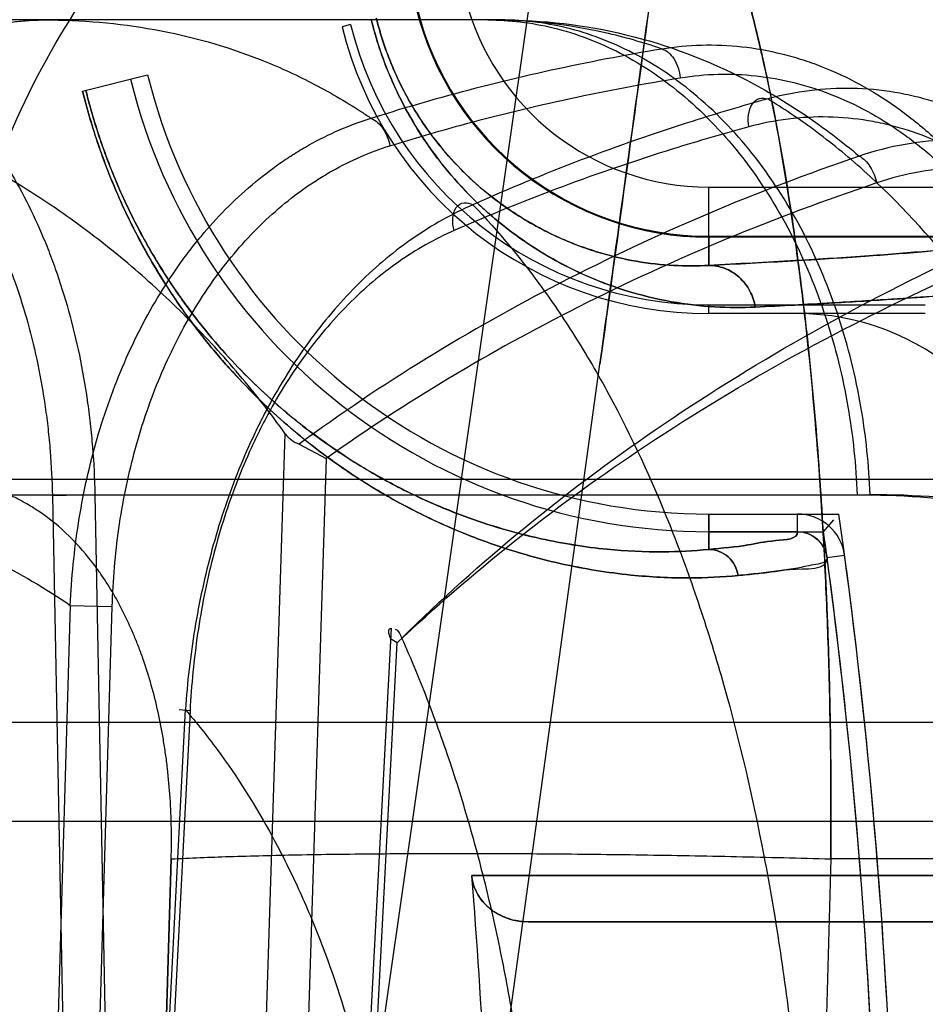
# Model space of a CAD drawing. Header units: millimetres. Extents: x 0 to 297, y 0 to 210.
# Tile 248 of 256: x 59.3461 to 59.4275, y 161.2522 to 161.3406. Entities that reach past the tile are written whole.
import ezdxf

# ---------------------------------------------------------------- set-up
doc = ezdxf.new("R2010")
doc.units = ezdxf.units.MM
doc.header["$LTSCALE"] = 16.335
doc.layers.get('0').update_dxf_attribs({"linetype": 'CONTINUOUS'})
for name, color, linetype in [('AXES_REF', 7, 'CONTINUOUS'), ('INTFCLR_1', 7, 'CONTINUOUS'), ('INTFCLR_144815', 7, 'CONTINUOUS'), ('INTFCLR_72935', 7, 'CONTINUOUS')]:
    doc.layers.add(name, color=color, linetype=linetype)

msp = doc.modelspace()

# ---------------------------------------------------------------- linework, layer by layer
at = {"color": 7, "linetype": 'Continuous'}
for radius in [8.7262453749, 8.7255, 8.6696226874]:
    msp.add_circle((57.5376079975, 154.4105885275), radius, dxfattribs=at)
msp.add_arc((57.5376079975, 154.4105885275), 8.64, 278.2771290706, 261.7228709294, dxfattribs=at)
at = {"layer": 'AXES_REF', "color": 9, "linetype": 'Continuous'}
msp.add_circle((57.5376079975, 154.4105885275), 7.9600610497, dxfattribs=at)
at = {"layer": 'INTFCLR_1', "color": 9, "linetype": 'Continuous'}
for p, q in [((59.35177280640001, 161.3342000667), (59.3576174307, 161.3356498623)), ((59.4080353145, 161.3185468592), (59.4080353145, 161.3255784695)), ((59.4080353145, 161.3255784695), (59.4355561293, 161.3255784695)), ((59.4367659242, 161.3210805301), (59.4080353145, 161.3210791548)), ((59.4080353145, 161.293034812), (59.4080353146, 161.2962104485)), ((59.4159979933, 161.2946235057), (59.41599808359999, 161.2962104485)), ((59.4202471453, 161.2924921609), (59.4186742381, 161.2922815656)), ((59.38674258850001, 161.2637564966), (59.4483118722, 161.2637564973)), ((59.5913596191, 161.2595885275), (59.3918034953, 161.2595885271))]:
    msp.add_line(p, q, dxfattribs=at)
at = {"layer": 'INTFCLR_1', "color": 6, "linetype": 'Continuous'}
for p, q in [((59.4159988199, 161.3142104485), (59.4080353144, 161.3142104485)), ((59.4080353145, 161.2962104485), (59.41599802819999, 161.2962104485)), ((59.41599802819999, 161.2946235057), (59.4080353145, 161.2946235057))]:
    msp.add_line(p, q, dxfattribs=at)
at = {"layer": 'INTFCLR_1', "color": 9, "linetype": 'Continuous'}
for radius, start, end in [(0.0225778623, 193.931376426, 269.9999999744), (0.0270771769, 193.9313763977, 269.9999999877)]:
    msp.add_arc((59.4080353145, 161.3481563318), radius, start, end, dxfattribs=at)
at = {"layer": 'INTFCLR_1', "color": 6, "linetype": 'Continuous'}
for centre, radius, start, end in [((59.4080353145, 161.3481563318), 0.0339458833, 193.9313761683, 269.9999997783), ((59.4080353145, 161.3481563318), 0.0535328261, 193.9313763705, 270.0000000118), ((59.4080353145, 161.3481563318), 0.0519458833, 193.9313779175, 269.9999996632), ((59.4159978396, 161.2919232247), 0.0222872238, 7.6288236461, 89.9974799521), ((59.4159978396, 161.2919232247), 0.0042872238, 7.625926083, 89.99748966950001), ((59.4159978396, 161.2919232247), 0.0027002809, 7.6259335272, 89.996739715), ((58.9058596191, 161.2235885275), 0.5173949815, 356.0073324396, 7.6295171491), ((58.9058596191, 161.2235885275), 0.5189819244, 356.0148208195, 7.6295115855), ((58.9058596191, 161.2235885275), 0.4825576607, 0.5335911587, 4.7748100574)]:
    msp.add_arc(centre, radius, start, end, dxfattribs=at)
at = {"layer": 'INTFCLR_1', "color": 9, "linetype": 'Continuous'}
for points, knots in [([(59.412220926, 161.3148015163), (59.4110098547, 161.3147407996), (59.4084844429, 161.314752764), (59.4045549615, 161.315218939), (59.4011355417, 161.3160578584), (59.3982794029, 161.3170641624), (59.3960079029, 161.318050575), (59.3936662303, 161.3192848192), (59.39126340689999, 161.3208103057), (59.3888121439, 161.3226834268), (59.386325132, 161.3249847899), (59.38430629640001, 161.3272857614), (59.3827180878, 161.3294414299), (59.38151737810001, 161.3313054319), (59.3803763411, 161.3333673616), (59.3793300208, 161.3356219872), (59.3784132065, 161.3380567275), (59.3779195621, 161.3397563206), (59.3777023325, 161.3406320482)], [0, 0, 0, 0, 0.0779033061, 0.1618667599, 0.253680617, 0.3034199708, 0.3562896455, 0.4126322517, 0.4733102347, 0.5389302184, 0.6105590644, 0.6906636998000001, 0.7351564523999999, 0.7824908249, 0.8330084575, 0.8864378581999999, 0.9420335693, 1, 1, 1, 1]), ([(59.4080353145, 161.318546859), (59.40699241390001, 161.3184866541), (59.4048160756, 161.318481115), (59.40142578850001, 161.3188605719), (59.3984712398, 161.3195667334), (59.3960016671, 161.3204222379), (59.3940353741, 161.3212642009), (59.392008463, 161.3223209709), (59.3899264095, 161.3236305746), (59.3878019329, 161.3252418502), (59.3856450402, 161.3272252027), (59.3838944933, 161.3292103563), (59.382517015, 161.3310715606), (59.381475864, 161.332681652), (59.3804861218, 161.3344641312), (59.3795789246, 161.3364137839), (59.378784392, 161.3385198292), (59.3783568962, 161.3399901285), (59.3781690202, 161.3407478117)], [0, 0, 0, 0, 0.0776846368, 0.1614602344, 0.2531489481, 0.3029013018, 0.3556901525, 0.4120655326, 0.4727178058, 0.5383906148, 0.6100777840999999, 0.6902787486, 0.7347779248, 0.7821808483, 0.8327613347, 0.8862761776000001, 0.9419483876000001, 1, 1, 1, 1]), ([(59.41066964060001, 161.2906853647), (59.4092279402, 161.2905446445), (59.4060119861, 161.2903924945), (59.4006833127, 161.2906626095), (59.3943511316, 161.2916932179), (59.3884936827, 161.2934332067), (59.384093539, 161.2952696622), (59.3813342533, 161.2966191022), (59.37833689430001, 161.2982472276), (59.3744180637, 161.3007409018), (59.3705406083, 161.3037902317), (59.3673621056, 161.3067384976), (59.3648655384, 161.3093506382), (59.362359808, 161.3123367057), (59.3598747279, 161.3157550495), (59.3574673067, 161.3196553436), (59.3552174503, 161.3240722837), (59.353249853, 161.3289539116), (59.3522149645, 161.332417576), (59.3517728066, 161.3342000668)], [0, 0, 0, 0, 0.0546088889, 0.1211683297, 0.2007950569, 0.2959181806, 0.3507413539, 0.380380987, 0.4116808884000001, 0.4792976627, 0.5552209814, 0.5972744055, 0.6426583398, 0.6913478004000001, 0.7441210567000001, 0.8018425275, 0.8639600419, 0.9307654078, 1, 1, 1, 1]), ([(59.4080353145, 161.2930348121), (59.4066679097, 161.2928964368), (59.4036174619, 161.2927370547), (59.3985594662, 161.2929775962), (59.3925461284, 161.293939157), (59.3869806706, 161.2955789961), (59.3827981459, 161.2973151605), (59.3801755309, 161.2985924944), (59.3773258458, 161.3001340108), (59.3736010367, 161.3024969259), (59.3699137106, 161.3053890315), (59.366891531, 161.3081864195), (59.3645169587, 161.3106659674), (59.3621340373, 161.3135009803), (59.35977026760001, 161.3167475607), (59.3574806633, 161.3204523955), (59.3553408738, 161.3246488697), (59.3534699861, 161.329287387), (59.3524861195, 161.3325788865), (59.3520660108, 161.3342727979)], [0, 0, 0, 0, 0.054551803, 0.1210381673, 0.2006278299, 0.2957140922, 0.3505402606, 0.3802099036, 0.4114671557, 0.4791025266, 0.5550208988, 0.5971000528, 0.6424803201, 0.6911977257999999, 0.7439878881, 0.8017400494, 0.8638847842, 0.9307288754, 1, 1, 1, 1]), ([(59.4080353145, 161.3185468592), (59.4105653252, 161.3186737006), (59.4152579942, 161.3189250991), (59.4217395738, 161.3193349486), (59.42710395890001, 161.3197482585), (59.4313433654, 161.3201566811), (59.43444281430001, 161.3205672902), (59.4361297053, 161.3208816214), (59.4367659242, 161.3210805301)], [0, 0, 0, 0, 0.2632404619, 0.488345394, 0.6748526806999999, 0.8223794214, 0.9307304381, 1, 1, 1, 1]), ([(59.4080353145, 161.318546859), (59.4085134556, 161.3185439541), (59.409515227, 161.3183559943), (59.41083973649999, 161.3175405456), (59.4118057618, 161.3162933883), (59.4121386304, 161.3152973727), (59.412220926, 161.3148015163)], [0, 0, 0, 0, 0.236248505, 0.4913452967, 0.7516516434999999, 1, 1, 1, 1]), ([(59.44161126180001, 161.3175105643), (59.4407322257, 161.317120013), (59.439048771, 161.3168934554), (59.43664861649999, 161.3165414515), (59.4343345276, 161.3162939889), (59.4316406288, 161.3160383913), (59.4283242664, 161.3157696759), (59.4240661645, 161.3154689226), (59.4185969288, 161.3151338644), (59.414514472, 161.3149165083), (59.4122209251, 161.3148015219)], [0, 0, 0, 0, 0.0976424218, 0.1690009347, 0.2472990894, 0.3335584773, 0.4437851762, 0.5850020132, 0.7668876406, 1, 1, 1, 1]), ([(59.4080353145, 161.293034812), (59.40921042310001, 161.2931495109), (59.4113902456, 161.2933187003), (59.41354602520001, 161.2938729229), (59.4160943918, 161.2939314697), (59.41599802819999, 161.2946235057)], [0, 0, 0, 0, 0.4333569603, 0.7435471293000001, 1, 1, 1, 1]), ([(59.4080353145, 161.2930348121), (59.4086604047, 161.2930328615), (59.4099573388, 161.2925416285), (59.4105870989, 161.2913115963), (59.41066964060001, 161.2906853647)], [0, 0, 0, 0, 0.4973921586, 1, 1, 1, 1]), ([(59.4186742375, 161.2922815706), (59.4187359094, 161.2918211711), (59.41723626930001, 161.2916427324), (59.4160014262, 161.2913154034), (59.41427213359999, 161.2910888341), (59.4125106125, 161.2908705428), (59.4112825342, 161.2907451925), (59.41066964, 161.2906853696)], [0, 0, 0, 0, 0.1692720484, 0.3441949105, 0.5522383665, 0.7755946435, 1, 1, 1, 1])]:
    msp.add_open_spline(points, degree=3, knots=knots, dxfattribs=at)
at = {"layer": 'INTFCLR_1', "color": 6, "linetype": 'Continuous'}
msp.add_open_spline([(59.3918034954, 161.2595885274), (59.39120952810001, 161.2595885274), (59.39003994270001, 161.2597708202), (59.38852080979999, 161.2605482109), (59.3872479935, 161.2618437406), (59.3868013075, 161.2630535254), (59.38674258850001, 161.2637564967)], degree=3, knots=[0, 0, 0, 0, 0.2492807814, 0.4872369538, 0.7039441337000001, 1, 1, 1, 1], dxfattribs=at)
at = {"layer": 'INTFCLR_144815', "color": 9, "linetype": 'Continuous'}
for p, q in [((59.3106967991, 160.7740740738), (59.47390707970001, 161.9152143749)), ((59.3893419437, 161.3405885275), (58.32670604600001, 161.3405885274)), ((59.3164408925, 160.7167535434), (59.3982606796, 161.3096670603)), ((59.3669195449, 161.2075519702), (59.36998692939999, 161.3034266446)), ((59.3736626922, 161.3011941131), (59.3706083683, 161.2055885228)), ((58.2272681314, 161.2993567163), (59.500809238, 161.2993567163)), ((58.2870019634, 161.2979436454), (59.4225369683, 161.2979436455)), ((59.3528825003, 161.2979436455), (59.3490613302, 161.2978494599)), ((59.3490613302, 161.2978494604), (59.3508644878, 161.2055885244)), ((59.3528825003, 161.297943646), (59.3546825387, 161.2055885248)), ((59.3506727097, 161.2879979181), (59.3482905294, 161.2075519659)), ((59.3506727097, 161.2879979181), (59.3544416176, 161.2879037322)), ((59.3520081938, 161.205588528), (59.3544416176, 161.2879037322)), ((59.3794926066, 161.2859637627), (59.3753818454, 161.2075519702)), ((59.3758983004, 161.2055885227), (59.3800461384, 161.2846398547)), ((59.357350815, 161.2075519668), (59.3610108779, 161.2786410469)), ((59.36143188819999, 161.2785468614), (59.3604686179, 161.2786344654)), ((59.36143188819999, 161.2785468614), (59.3576720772, 161.2055885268)), ((59.2253179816, 161.2775099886), (59.6920057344, 161.2775099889)), ((59.6830060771, 161.2685885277), (59.1712782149, 161.2685885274)), ((59.4189977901, 161.2652408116), (59.4181672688, 161.2351472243)), ((59.4689537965, 161.2652408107), (59.4189977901, 161.2652408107))]:
    msp.add_line(p, q, dxfattribs=at)
at = {"layer": 'INTFCLR_144815', "color": 6, "linetype": 'Continuous'}
for p, q in [((59.3712426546, 161.302489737), (59.3736626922, 161.3011941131)), ((59.35885405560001, 161.2351472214), (59.3597389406, 161.2652414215)), ((59.3597389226, 161.2652408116), (59.3588540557, 161.235147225))]:
    msp.add_line(p, q, dxfattribs=at)
at = {"layer": 'INTFCLR_144815', "color": 9, "linetype": 'Continuous'}
msp.add_arc((59.3956169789, 161.2955885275), 0.07200000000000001, 89.99999998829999, 176.9999999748, dxfattribs=at)
at = {"layer": 'INTFCLR_144815', "color": 6, "linetype": 'Continuous'}
msp.add_arc((59.3721088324, 161.3049606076), 0.0026182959, 215.8635545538, 250.6818196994, dxfattribs=at)
at = {"layer": 'INTFCLR_144815', "color": 7, "linetype": 'Continuous'}
for points, knots in [([(59.3982606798, 161.3096670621), (59.39996861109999, 161.3220437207), (59.4033307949, 161.3464414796), (59.40826910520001, 161.3823812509), (59.4130068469, 161.4169675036), (59.41758892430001, 161.4505257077), (59.422059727, 161.4833835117), (59.4264396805, 161.5156985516), (59.4306607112, 161.5469744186), (59.4346755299, 161.5768616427), (59.4385032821, 161.6055020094), (59.4421790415, 161.6331622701), (59.4457053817, 161.6598712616), (59.449013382, 161.685112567), (59.4520481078, 161.7084605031), (59.4547397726, 161.7293574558), (59.45712085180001, 161.7480229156), (59.4591872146, 161.7643877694), (59.46100916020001, 161.7789755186), (59.46260983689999, 161.7919388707), (59.4640225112, 161.8035209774), (59.46525137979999, 161.8137273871), (59.4663446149, 161.8229268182), (59.46731649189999, 161.8312203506), (59.4681873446, 161.8387668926), (59.46893458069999, 161.845343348), (59.4696077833, 161.8513629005), (59.470217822, 161.8569135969), (59.4707655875, 161.8619942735), (59.4712417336, 161.8664978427), (59.471670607, 161.8706379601), (59.4720580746, 161.8744638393), (59.4724011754, 161.8779358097), (59.4727047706, 161.881086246), (59.4729759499, 161.8839781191), (59.4732183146, 161.8866425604), (59.4734354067, 161.8891062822), (59.4736283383, 161.8913743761), (59.4737996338, 161.8934703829), (59.473943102, 161.895300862), (59.4740667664, 161.8969488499), (59.4741794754, 161.8985238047), (59.474281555, 161.9000341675), (59.4743703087, 161.9014392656), (59.474442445, 161.9026683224), (59.4745156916, 161.9040203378), (59.4745888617, 161.9055505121), (59.4746554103, 161.9073180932), (59.4746943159, 161.90893803), (59.4747037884, 161.9104428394), (59.47468342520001, 161.9117210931), (59.47461956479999, 161.9130415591), (59.4744915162, 161.9140373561), (59.4742826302, 161.9152419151), (59.4739070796, 161.9152143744)], [0, 0, 0, 0, 0.0613827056, 0.1209989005, 0.1782309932, 0.2328916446, 0.2873999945, 0.3411487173, 0.3931069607, 0.4424512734, 0.4893034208, 0.5350680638, 0.5795406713, 0.6216633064, 0.6601388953, 0.6952138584, 0.7251780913, 0.7525853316, 0.7762526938, 0.7974044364, 0.8167578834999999, 0.8335772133, 0.8479106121, 0.8622726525, 0.8746020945, 0.8852327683, 0.8947906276, 0.9043604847, 0.9126674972, 0.9198966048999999, 0.9266098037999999, 0.9331167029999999, 0.9387892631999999, 0.9437506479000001, 0.9486664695, 0.9530593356, 0.9568950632, 0.9608176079, 0.9642426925, 0.9672270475, 0.9698383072, 0.9723619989, 0.9749845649, 0.9772756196, 0.9792789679, 0.981033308, 0.9839277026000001, 0.9868057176, 0.9897212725, 0.9918956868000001, 0.9941773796, 0.9960744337, 0.9981499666, 1, 1, 1, 1]), ([(59.4394103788, 161.612275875), (59.4393203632, 161.6115997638), (59.4391341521, 161.6102017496), (59.4388779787, 161.6082791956), (59.4386215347, 161.606355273), (59.4383865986, 161.6045932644), (59.4381372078, 161.6027234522), (59.4378759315, 161.6007651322), (59.4375782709, 161.5985349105), (59.43725383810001, 161.5961050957), (59.436899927, 161.5934556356), (59.4365037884, 161.5904914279), (59.4360694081, 161.5872428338), (59.4355902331, 161.5836612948), (59.4350586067, 161.5796901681), (59.4344637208, 161.5752497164), (59.4337954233, 161.5702652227), (59.4330605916, 161.5647892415), (59.4322343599, 161.5586381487), (59.4313135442, 161.5517902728), (59.4302789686, 161.5441055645), (59.4291192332, 161.535503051), (59.4278246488, 161.5259133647), (59.4263795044, 161.5152232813), (59.4247520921, 161.5032034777), (59.4229279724, 161.4897533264), (59.4208991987, 161.4748208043), (59.4186489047, 161.4582876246), (59.4161459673, 161.4399312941), (59.4133441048, 161.4194228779), (59.4102023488, 161.3964744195), (59.4066526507, 161.3706026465), (59.40262952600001, 161.3413501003), (59.3997763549, 161.3206469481), (59.3982606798, 161.3096670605)], [0, 0, 0, 0, 0.0067002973, 0.0138545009, 0.0190528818, 0.0257668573, 0.0313165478, 0.0375834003, 0.0451746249, 0.0534191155, 0.0616642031, 0.0714324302, 0.08279650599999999, 0.09386036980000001, 0.1069287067, 0.1221543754, 0.1378702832, 0.1563313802, 0.176429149, 0.1988374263, 0.2242060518, 0.2525999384, 0.2841075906, 0.3192636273, 0.3585678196, 0.4032599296, 0.4525990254, 0.5066031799, 0.5671689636, 0.6345886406, 0.7099364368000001, 0.7947030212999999, 0.8911176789, 1, 1, 1, 1])]:
    msp.add_open_spline(points, degree=3, knots=knots, dxfattribs=at)
at = {"layer": 'INTFCLR_144815', "color": 6, "linetype": 'Continuous'}
for points, knots in [([(59.3956158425, 161.3675234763), (59.39456412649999, 161.3675100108), (59.3924615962, 161.3674317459), (59.3891809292, 161.3671531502), (59.3856243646, 161.3666687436), (59.381633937, 161.3658904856), (59.37723097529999, 161.3647324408), (59.3725313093, 161.3631341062), (59.3677346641, 161.3610875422), (59.3630067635, 161.3586269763), (59.3584201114, 161.3557820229), (59.3540086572, 161.3525573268), (59.34975664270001, 161.3489298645), (59.3457652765, 161.34497012), (59.3419743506, 161.3406008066), (59.3384832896, 161.3359198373), (59.3352887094, 161.3308942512), (59.33247197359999, 161.3256604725), (59.3300177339, 161.320216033), (59.3279341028, 161.3145785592), (59.32625512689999, 161.3088925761), (59.32499530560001, 161.303375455), (59.3241260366, 161.298280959), (59.3237267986, 161.2950531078), (59.3235697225, 161.2935379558)], [0, 0, 0, 0, 0.0278776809, 0.0557399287, 0.08723556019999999, 0.1229672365, 0.1634315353, 0.2078104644, 0.2544177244, 0.301516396, 0.3489413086, 0.3973369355, 0.4462084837, 0.4969436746, 0.5462080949, 0.5993974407, 0.6515652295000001, 0.7039026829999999, 0.756797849, 0.809722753, 0.8630778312, 0.9138226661, 0.9596261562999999, 1, 1, 1, 1]), ([(59.3699869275, 161.3034266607), (59.3686753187, 161.305239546), (59.3659283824, 161.3087576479), (59.3614217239, 161.3136937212), (59.35649846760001, 161.3182907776), (59.3511104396, 161.3225468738), (59.345208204, 161.3264441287), (59.3410065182, 161.3287288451), (59.33882954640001, 161.3297981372)], [0, 0, 0, 0, 0.1628298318, 0.3244460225, 0.485909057, 0.652460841, 0.8235038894, 1, 1, 1, 1]), ([(59.3800461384, 161.2846398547), (59.37983730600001, 161.2847674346), (59.3793297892, 161.2848922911), (59.3791961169, 161.28596916), (59.3794926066, 161.2859637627)], [0, 0, 0, 0, 0.4521306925, 1, 1, 1, 1]), ([(59.3929662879, 161.2126538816), (59.3930344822, 161.2150095), (59.3930933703, 161.2197110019), (59.3929456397, 161.2267391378), (59.3925593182, 161.233705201), (59.3919327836, 161.2405872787), (59.3910644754, 161.2473661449), (59.3899511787, 161.254028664), (59.3885899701, 161.260553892), (59.38697506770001, 161.2669327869), (59.3850995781, 161.2731523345), (59.38295359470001, 161.2792037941), (59.3813285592, 161.2831364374), (59.380468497, 161.2850665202)], [0, 0, 0, 0, 0.09544020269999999, 0.1903798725, 0.2846433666, 0.3779344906, 0.4701898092, 0.5613594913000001, 0.6514315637, 0.7400675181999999, 0.8277651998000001, 0.9144240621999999, 1, 1, 1, 1])]:
    msp.add_open_spline(points, degree=3, knots=knots, dxfattribs=at)
at = {"layer": 'INTFCLR_144815', "color": 9, "linetype": 'Continuous'}
for points, knots in [([(59.3383451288, 161.2993567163), (59.3385190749, 161.3035968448), (59.3394735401, 161.3122297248), (59.3427938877, 161.3249514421), (59.3481347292, 161.3370993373), (59.3553794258, 161.3479195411), (59.36418952, 161.3567414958), (59.3740458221, 161.3630935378), (59.3843177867, 161.3667887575), (59.3912850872, 161.3675885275), (59.3946280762, 161.3675885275)], [0, 0, 0, 0, 0.1308834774, 0.2668605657, 0.4040067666, 0.5382363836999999, 0.666176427, 0.7858622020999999, 0.8968959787, 1, 1, 1, 1]), ([(59.3946280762, 161.3675885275), (59.3962658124, 161.3675885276), (59.40004584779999, 161.3661844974), (59.4029792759, 161.3627128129), (59.4048869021, 161.3597561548), (59.4063531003, 161.3571293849), (59.4081014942, 161.3532982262), (59.4100137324, 161.3480146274), (59.41145727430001, 161.3430452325), (59.4125576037, 161.3386247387), (59.4136664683, 161.3336451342), (59.4149260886, 161.3268964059), (59.4159740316, 161.3197813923), (59.4167184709, 161.3136761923), (59.4174124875, 161.3070987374), (59.41811659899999, 161.2985150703), (59.4185939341, 161.2897017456), (59.4188487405, 161.2823886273), (59.4190155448, 161.2748079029), (59.4190330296, 161.2690768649), (59.4189977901, 161.2652408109)], [0, 0, 0, 0, 0.0447683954, 0.1032005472, 0.1213211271, 0.1410891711, 0.1853432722, 0.2362765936, 0.2945595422, 0.3267150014, 0.3607913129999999, 0.4340002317, 0.5143214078, 0.5573399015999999, 0.6021191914, 0.6951105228, 0.7927308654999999, 0.8433596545, 0.8951349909, 1, 1, 1, 1]), ([(59.4189977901, 161.2652408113), (59.4190479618, 161.2707076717), (59.4189815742, 161.2788351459), (59.4186446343, 161.2882658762), (59.4183811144, 161.29352536), (59.4179321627, 161.3010117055), (59.4172215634, 161.3094473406), (59.4162424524, 161.3176506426), (59.4156345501, 161.3220400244), (59.4147293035, 161.3280021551), (59.4135211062, 161.3345588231), (59.4120317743, 161.3407981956), (59.4111673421, 161.3440022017), (59.4099501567, 161.3481638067), (59.4080597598, 161.353597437), (59.40547526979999, 161.3589280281), (59.4032577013, 161.3622432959), (59.4012404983, 161.3646448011), (59.3990160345, 161.366453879), (59.3968508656, 161.3673005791), (59.3959380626, 161.3674810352), (59.3956158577, 161.3675235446)], [0, 0, 0, 0, 0.1506996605, 0.2239767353, 0.2601115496, 0.2958554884, 0.4307081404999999, 0.4933728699, 0.5235648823, 0.5528510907, 0.6596044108, 0.7071994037, 0.7296342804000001, 0.7510727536, 0.8267184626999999, 0.8879818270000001, 0.9137337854, 0.9364231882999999, 0.9744262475, 0.9910414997, 1, 1, 1, 1]), ([(59.3165246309, 161.2979436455), (59.3165487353, 161.2985931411), (59.3166174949, 161.2999007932), (59.3168388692, 161.3025427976), (59.3174604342, 161.3072449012), (59.3190294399, 161.3139045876), (59.32203511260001, 161.3214807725), (59.3261133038, 161.3282365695), (59.3310811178, 161.3337579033), (59.3366527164, 161.3377496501), (59.3416213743, 161.3397345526), (59.3450660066, 161.3403846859), (59.3469559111, 161.3405598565), (59.3478866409, 161.3405885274), (59.348347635, 161.3405885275)], [0, 0, 0, 0, 0.0333965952, 0.0672724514, 0.1362113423, 0.2769680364, 0.4176296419, 0.5533630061, 0.6803352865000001, 0.7966381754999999, 0.9025274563, 0.9521889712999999, 0.9763123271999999, 1, 1, 1, 1]), ([(59.3251108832, 161.3405885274), (59.3269085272, 161.3405885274), (59.3296526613, 161.3401633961), (59.3326446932, 161.3390017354), (59.3343333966, 161.3381423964), (59.3369142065, 161.3366069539), (59.33971580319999, 161.3342539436), (59.3421501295, 161.3314641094), (59.3435007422, 161.3296722), (59.3455149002, 161.3267242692), (59.3472265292, 161.323488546), (59.3486554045, 161.3200627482), (59.3495715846, 161.317615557), (59.3509831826, 161.3131230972), (59.3519475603, 161.3084453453), (59.3524731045, 161.3043322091), (59.3527459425, 161.3015041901), (59.3528535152, 161.2993699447), (59.3528825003, 161.2979436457)], [0, 0, 0, 0, 0.09677262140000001, 0.1466634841, 0.1724126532, 0.1986879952, 0.3082506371, 0.3671893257, 0.3978419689, 0.4289885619, 0.5593572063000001, 0.5937401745, 0.6288229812, 0.6999849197, 0.8470743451, 0.8850524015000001, 0.9232021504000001, 1, 1, 1, 1]), ([(59.348347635, 161.3405885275), (59.3516563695, 161.3405885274), (59.35827409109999, 161.34003565), (59.3663029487, 161.3377754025), (59.3716271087, 161.3353622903), (59.3746281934, 161.3337185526), (59.3763992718, 161.3326279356), (59.3774140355, 161.3319533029), (59.3776975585, 161.3317608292)], [0, 0, 0, 0, 0.3192726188, 0.6368806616, 0.7993954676, 0.8824224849, 0.9669332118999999, 1, 1, 1, 1]), ([(59.3881945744, 161.3405885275), (59.3891638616, 161.3405885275), (59.3911413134, 161.3404704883), (59.39519557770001, 161.3397365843), (59.40036026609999, 161.3377623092), (59.40616802, 161.3337793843), (59.4113530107, 161.3282605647), (59.41561174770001, 161.3215016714), (59.4187508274, 161.3139183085), (59.42070267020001, 161.3059774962), (59.42126356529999, 161.300592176), (59.42136602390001, 161.2979436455)], [0, 0, 0, 0, 0.0489996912, 0.09985824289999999, 0.2078673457, 0.3255494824, 0.4528998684, 0.5879993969, 0.7272116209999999, 0.8660105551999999, 1, 1, 1, 1]), ([(59.4037841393, 161.3379980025), (59.4021253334, 161.3385705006), (59.39703408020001, 161.3400183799), (59.3917239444, 161.3405885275), (59.3881945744, 161.3405885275)], [0, 0, 0, 0, 0.3320886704, 1, 1, 1, 1]), ([(59.4225369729, 161.2979436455), (59.4224344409, 161.3005921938), (59.4218731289, 161.3059776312), (59.4199198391, 161.3139185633), (59.4167784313, 161.3215020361), (59.4125165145, 161.3282609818), (59.40732779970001, 161.3337797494), (59.4015156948, 161.3377625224), (59.3963482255, 161.3397366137), (59.39276385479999, 161.3403848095), (59.390793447, 161.3405598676), (59.38982279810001, 161.3405885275), (59.3893419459, 161.3405885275)], [0, 0, 0, 0, 0.1339492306, 0.2727111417, 0.4118952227, 0.5469808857, 0.6743350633, 0.7920383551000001, 0.9000813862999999, 0.9509592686, 0.9756993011, 1, 1, 1, 1]), ([(59.3893419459, 161.3405885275), (59.3931188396, 161.3405885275), (59.4007956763, 161.3397061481), (59.4089751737, 161.3365979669), (59.4141381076, 161.3337115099), (59.4175697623, 161.33152199), (59.42000587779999, 161.3296651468), (59.4215513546, 161.3283619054)], [0, 0, 0, 0, 0.3224796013, 0.6526157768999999, 0.7390842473, 0.8273898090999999, 1, 1, 1, 1]), ([(59.3230129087, 161.337935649), (59.3247007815, 161.3379355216), (59.3272774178, 161.337536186), (59.3300860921, 161.3364438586), (59.33167125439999, 161.3356362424), (59.3340937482, 161.3341927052), (59.3367231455, 161.3319809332), (59.3390068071, 161.3293585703), (59.34027370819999, 161.3276742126), (59.3421632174, 161.3249030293), (59.343767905, 161.321861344), (59.345107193, 161.318641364), (59.3459659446, 161.3163409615), (59.3472886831, 161.3121178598), (59.3481906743, 161.3077208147), (59.3486814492, 161.3038546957), (59.34893569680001, 161.3011963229), (59.3490351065, 161.299190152), (59.3490613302, 161.2978494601)], [0, 0, 0, 0, 0.09671958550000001, 0.1465811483, 0.1723152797, 0.1985770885, 0.3080981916, 0.3670223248, 0.3976699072, 0.4288129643, 0.5591856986, 0.5935743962, 0.6286652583, 0.6998486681, 0.8469952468, 0.8849910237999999, 0.9231601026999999, 1, 1, 1, 1]), ([(59.3776975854, 161.3317607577), (59.3798150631, 161.3324323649), (59.3883904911, 161.3349798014), (59.3971503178, 161.3369032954), (59.4037841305, 161.3379978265)], [0, 0, 0, 0, 0.2483454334, 1, 1, 1, 1]), ([(59.4037841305, 161.3379978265), (59.40424513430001, 161.3378894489), (59.4048737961, 161.3372791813), (59.4053182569, 161.3363006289), (59.4054503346, 161.3356981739), (59.4054830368, 161.3353967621)], [0, 0, 0, 0, 0.4376106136, 0.7198416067, 1, 1, 1, 1]), ([(59.4037841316, 161.3379978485), (59.40616363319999, 161.3383829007), (59.4098476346, 161.3384770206), (59.4140356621, 161.3377252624), (59.41640079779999, 161.3370567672), (59.41995321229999, 161.3357976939), (59.4233351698, 161.3339434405), (59.4264169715, 161.3316303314), (59.428462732, 161.3299076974), (59.4308779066, 161.3275091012), (59.43306017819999, 161.3248419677), (59.4346799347, 161.3225419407), (59.4370154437, 161.3188644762), (59.4389353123, 161.314874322), (59.44043516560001, 161.3106968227), (59.4413428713, 161.3077910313), (59.4426293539, 161.3025606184), (59.4431901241, 161.2979487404), (59.4433266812, 161.2948618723)], [0, 0, 0, 0, 0.1098685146, 0.1653265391, 0.1935295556, 0.2218009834, 0.3370645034, 0.3670847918, 0.397439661, 0.4588941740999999, 0.5219269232, 0.5542432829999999, 0.5870709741, 0.7204576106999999, 0.7546908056, 0.7893863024, 0.8591629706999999, 1, 1, 1, 1]), ([(59.3793964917, 161.3292844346), (59.3815144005, 161.3299427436), (59.39009428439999, 161.3324404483), (59.3988518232, 161.3343245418), (59.4054830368, 161.3353967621)], [0, 0, 0, 0, 0.2482161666, 1, 1, 1, 1]), ([(59.4054830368, 161.3353967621), (59.4077222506, 161.3357587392), (59.4111902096, 161.3358455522), (59.4151331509, 161.335137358), (59.4173617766, 161.3345073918), (59.4207123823, 161.3333215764), (59.4239031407, 161.3315747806), (59.42681462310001, 161.3293979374), (59.4287487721, 161.3277758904), (59.4310336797, 161.3255171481), (59.4331018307, 161.3230063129), (59.4346382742, 161.3208404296), (59.4368559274, 161.3173775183), (59.4386865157, 161.3136206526), (59.4401232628, 161.309685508), (59.440995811, 161.3069488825), (59.44223972, 161.3020230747), (59.4427999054, 161.2976776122), (59.44295112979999, 161.2947676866)], [0, 0, 0, 0, 0.1096189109, 0.1650089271, 0.1931906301, 0.2214485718, 0.3367240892, 0.3667609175, 0.3971372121, 0.4586431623, 0.5217283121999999, 0.5540726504, 0.5869294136, 0.7204219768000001, 0.7546742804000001, 0.7893855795, 0.8591827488, 1, 1, 1, 1]), ([(59.4545176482, 161.2904578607), (59.4544534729, 161.2936902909), (59.4539806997, 161.2985226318), (59.4527429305, 161.304013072), (59.451846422, 161.3070601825), (59.4503485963, 161.3114287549), (59.4483879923, 161.3155940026), (59.4459619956, 161.3194088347), (59.4442729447, 161.3217838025), (59.4419842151, 161.3245181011), (59.4394375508, 161.3269411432), (59.4372756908, 161.3286537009), (59.43400762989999, 161.3309287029), (59.4304027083, 161.3326680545), (59.42664127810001, 161.3337179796), (59.4241275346, 161.3342296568), (59.4196627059, 161.3346494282), (59.4157968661, 161.3341610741), (59.4133320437, 161.3334944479)], [0, 0, 0, 0, 0.1415064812, 0.2113104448, 0.2461202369, 0.280468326, 0.4134509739, 0.4460433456, 0.4782975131, 0.5409537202, 0.6017877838, 0.6317837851, 0.6615815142, 0.7760743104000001, 0.8042398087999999, 0.8324475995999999, 0.8882424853, 1, 1, 1, 1]), ([(59.4133320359, 161.3334944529), (59.4110554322, 161.3328640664), (59.4020594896, 161.3301932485), (59.3932603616, 161.3268556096), (59.3868507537, 161.3239897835)], [0, 0, 0, 0, 0.2517502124, 1, 1, 1, 1]), ([(59.4116331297, 161.3309834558), (59.4115780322, 161.3313425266), (59.4115602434, 161.3320551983), (59.4118391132, 161.3330223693), (59.4125444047, 161.3336338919), (59.4131060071, 161.3335796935), (59.4133320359, 161.3334944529)], [0, 0, 0, 0, 0.2980497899, 0.5782504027, 0.8018042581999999, 1, 1, 1, 1]), ([(59.4623612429, 161.2126538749), (59.4621227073, 161.2164185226), (59.4616670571, 161.2220401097), (59.4608621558, 161.2294710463), (59.45994704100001, 161.2366921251), (59.4585919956, 161.2454619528), (59.4566169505, 161.2556619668), (59.45467878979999, 161.2638869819), (59.4531655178, 161.269481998), (59.4522663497, 161.2725949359), (59.4509188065, 161.2770660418), (59.4487829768, 161.2834822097), (59.4456183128, 161.2915983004), (59.4427356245, 161.2979378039), (59.4405906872, 161.3021317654), (59.4393493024, 161.3044213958), (59.4375193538, 161.3076687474), (59.43469483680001, 161.3122362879), (59.4294705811, 161.3194561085), (59.424408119, 161.3249820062), (59.4197561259, 161.3289700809), (59.4169159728, 161.3311768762), (59.4147438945, 161.3326379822), (59.41333209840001, 161.3334944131)], [0, 0, 0, 0, 0.0839822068, 0.1255314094, 0.166399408, 0.2460266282, 0.3230456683, 0.3976498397, 0.43409919, 0.4520761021, 0.4697861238, 0.5380636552, 0.6025619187, 0.6636457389, 0.6930137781, 0.7074212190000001, 0.7216279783, 0.7760004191, 0.8268564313, 0.9199491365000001, 0.9418203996, 0.9632373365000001, 1, 1, 1, 1]), ([(59.3506727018, 161.2879979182), (59.3507821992, 161.2904721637), (59.3512672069, 161.2953823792), (59.3525629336, 161.3014004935), (59.3540192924, 161.3060407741), (59.3557255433, 161.3104682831), (59.3578320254, 161.3146547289), (59.3600374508, 161.3180435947), (59.3613851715, 161.3198709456), (59.3634386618, 161.3224345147), (59.366093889, 161.3251429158), (59.3690529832, 161.3274275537), (59.3707973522, 161.3285830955), (59.3734247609, 161.3301430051), (59.3757711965, 161.3311649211), (59.377697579, 161.3317607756)], [0, 0, 0, 0, 0.136064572, 0.2704402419, 0.3373865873, 0.4030840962, 0.530994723, 0.593873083, 0.625029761, 0.6556978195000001, 0.774325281, 0.8321207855, 0.8608246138, 0.8892201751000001, 1, 1, 1, 1]), ([(59.377697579, 161.3317607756), (59.3781310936, 161.3315843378), (59.378700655, 161.3310110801), (59.3791784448, 161.3301011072), (59.37934246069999, 161.3295571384), (59.3793964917, 161.3292844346)], [0, 0, 0, 0, 0.4541483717, 0.7302487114, 1, 1, 1, 1]), ([(59.4507018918, 161.2903636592), (59.4506100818, 161.2934196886), (59.4501210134, 161.2979848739), (59.4489107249, 161.3031683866), (59.448042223, 161.306044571), (59.4465993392, 161.3101679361), (59.4447236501, 161.3140970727), (59.44241532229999, 161.3176966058), (59.4408103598, 161.3199367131), (59.4386389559, 161.3225148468), (59.4362279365, 161.3248005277), (59.4341831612, 161.3264157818), (59.43109627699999, 161.3285591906), (59.4276961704, 161.3302005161), (59.42414945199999, 161.3311912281), (59.4217827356, 161.3316740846), (59.41758405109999, 161.3320707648), (59.4139489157, 161.3316117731), (59.4116331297, 161.3309834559)], [0, 0, 0, 0, 0.1417199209, 0.211646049, 0.2465180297, 0.2809284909, 0.4141483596, 0.4467938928, 0.4790964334, 0.5418307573, 0.6027188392, 0.6327299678, 0.6625316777, 0.7769212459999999, 0.8050295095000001, 0.8331654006, 0.8887756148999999, 1, 1, 1, 1]), ([(59.4116331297, 161.3309834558), (59.40935697, 161.3303657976), (59.4003671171, 161.3277502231), (59.3915665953, 161.3244796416), (59.3851518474, 161.3216688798)], [0, 0, 0, 0, 0.2519199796, 1, 1, 1, 1]), ([(59.3544416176, 161.2879037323), (59.3545112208, 161.2902475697), (59.354901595, 161.2948964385), (59.35604901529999, 161.3005991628), (59.35736704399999, 161.304992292), (59.3589232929, 161.3091776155), (59.3608625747, 161.3131346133), (59.3629051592, 161.3163379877), (59.3641559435, 161.3180639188), (59.3660627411, 161.3204842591), (59.3685369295, 161.323040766), (59.3713009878, 161.3251972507), (59.3729319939, 161.3262874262), (59.3753907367, 161.3277597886), (59.3775901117, 161.328723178), (59.3793964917, 161.3292844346)], [0, 0, 0, 0, 0.1369216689, 0.2717695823, 0.338828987, 0.4045662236, 0.532378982, 0.5951349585, 0.6262153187, 0.6568011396, 0.775053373, 0.8326460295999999, 0.861249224, 0.8895477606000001, 1, 1, 1, 1]), ([(59.4672774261, 161.2830826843), (59.4671459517, 161.2865034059), (59.466565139, 161.2916176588), (59.4651781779, 161.2974284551), (59.4641843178, 161.3006696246), (59.46252309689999, 161.3053492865), (59.46001510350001, 161.3105400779), (59.4563623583, 161.3158667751), (59.4533012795, 161.3194449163), (59.4499300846, 161.322573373), (59.4468725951, 161.3247821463), (59.4443053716, 161.3262746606), (59.4416999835, 161.327557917), (59.4383316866, 161.3288042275), (59.4348341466, 161.3295419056), (59.4320102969, 161.329807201), (59.4291893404, 161.3298577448), (59.42565780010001, 161.3295140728), (59.4229036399, 161.3288136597), (59.4215513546, 161.3283619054)], [0, 0, 0, 0, 0.1377789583, 0.206061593, 0.2402336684, 0.2741707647, 0.4059257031, 0.4705534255, 0.5337519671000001, 0.5950390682, 0.6552457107, 0.6851158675, 0.7144741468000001, 0.7720589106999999, 0.8291580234, 0.8577649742, 0.886116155, 0.9426164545, 1, 1, 1, 1]), ([(59.4215513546, 161.3283619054), (59.4123538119, 161.3252142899), (59.3948587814, 161.3178447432), (59.3786457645, 161.3079350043), (59.37124266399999, 161.3024897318)], [0, 0, 0, 0, 0.514044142, 1, 1, 1, 1]), ([(59.4215513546, 161.3283619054), (59.4219491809, 161.3281568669), (59.4224606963, 161.3275955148), (59.42291219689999, 161.3267251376), (59.4230789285, 161.3262118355), (59.42313811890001, 161.3259535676)], [0, 0, 0, 0, 0.4552778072, 0.7304648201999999, 1, 1, 1, 1]), ([(59.4667024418, 161.2829884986), (59.4665295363, 161.2862439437), (59.46591553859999, 161.291105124), (59.46453801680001, 161.2966234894), (59.4635639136, 161.2996992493), (59.4619457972, 161.3041367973), (59.45952966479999, 161.3090557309), (59.4560361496, 161.3141035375), (59.4531180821, 161.3174911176), (59.4499150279, 161.3204538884), (59.4470150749, 161.3225459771), (59.4445830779, 161.3239592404), (59.4421193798, 161.3251747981), (59.43893817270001, 161.3263561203), (59.4356368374, 161.3270558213), (59.4329744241, 161.3273099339), (59.4303186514, 161.3273603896), (59.4269967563, 161.3270412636), (59.4244080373, 161.3263796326), (59.42313811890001, 161.3259535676)], [0, 0, 0, 0, 0.1383967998, 0.2069534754, 0.2412534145, 0.2753102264, 0.4074740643, 0.4722508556, 0.535550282, 0.5968850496, 0.6570763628, 0.6869117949, 0.7162142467, 0.7736285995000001, 0.8304669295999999, 0.8589069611, 0.8870712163, 0.9431353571, 1, 1, 1, 1]), ([(59.423138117, 161.3259535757), (59.4139496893, 161.3228705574), (59.3967890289, 161.3157952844), (59.3808361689, 161.3062900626), (59.3736623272, 161.3011943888)], [0, 0, 0, 0, 0.5241312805, 1, 1, 1, 1]), ([(59.38685075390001, 161.323989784), (59.384986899, 161.3231829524), (59.3822868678, 161.3216601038), (59.3789831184, 161.3191489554), (59.37660201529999, 161.3169864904), (59.3743636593, 161.3145861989), (59.3715628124, 161.3110770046), (59.3694272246, 161.3077048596), (59.3678217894, 161.3046482), (59.3667952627, 161.3025334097), (59.3651541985, 161.2987151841), (59.3636500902, 161.2941639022), (59.36250890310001, 161.289481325), (59.3615992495, 161.2847019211), (59.3611789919, 161.2810698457), (59.3610108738, 161.2786410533)], [0, 0, 0, 0, 0.111371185, 0.1685828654, 0.2273923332, 0.2875095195, 0.3483614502, 0.4734187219, 0.5055197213, 0.537687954, 0.6022990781, 0.7333000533, 0.7998957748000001, 0.8664964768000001, 1, 1, 1, 1]), ([(59.3851518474, 161.3216688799), (59.38505948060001, 161.3220310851), (59.3849739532, 161.3227417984), (59.3852001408, 161.3237655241), (59.3860407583, 161.3242973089), (59.3866094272, 161.3241168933), (59.38685075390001, 161.323989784)], [0, 0, 0, 0, 0.2971803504, 0.5669531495, 0.7831511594, 1, 1, 1, 1]), ([(59.3868507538, 161.3239897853), (59.3891698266, 161.3215796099), (59.3924816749, 161.3175410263), (59.3959410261, 161.3123449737), (59.3979454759, 161.3089825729), (59.40103309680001, 161.3033921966), (59.4042069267, 161.2963700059), (59.4068905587, 161.288953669), (59.4083594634, 161.2843742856), (59.4105373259, 161.2769834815), (59.4126298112, 161.2679532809), (59.4142196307, 161.2586560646), (59.4150154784, 161.2530619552), (59.4160964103, 161.2443135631), (59.4171466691, 161.2308347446), (59.41730015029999, 161.2187726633), (59.4171876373, 161.2126538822)], [0, 0, 0, 0, 0.0850352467, 0.1321993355, 0.1586374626, 0.184533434, 0.2945491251, 0.3540148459, 0.3850058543, 0.4168022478, 0.5498956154, 0.6203095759, 0.6565717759, 0.6935412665, 0.8444107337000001, 1, 1, 1, 1]), ([(59.3851518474, 161.3216688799), (59.383408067, 161.3209048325), (59.3808837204, 161.3194632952), (59.3778049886, 161.3170831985), (59.3755894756, 161.3150336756), (59.3735098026, 161.3127594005), (59.3709139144, 161.3094294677), (59.3689470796, 161.3062286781), (59.3674751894, 161.3033288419), (59.3665344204, 161.3013198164), (59.3650367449, 161.2976868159), (59.3636851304, 161.2933547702), (59.3626771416, 161.2888969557), (59.3618887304, 161.284333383), (59.3615526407, 161.2808658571), (59.3614318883, 161.2785468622)], [0, 0, 0, 0, 0.1105823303, 0.1674153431, 0.2258611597, 0.2856450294, 0.3462207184, 0.4709151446, 0.5029696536, 0.5351116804, 0.5997423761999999, 0.7310957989, 0.7980420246, 0.8651201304, 1, 1, 1, 1]), ([(59.3804684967, 161.2850665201), (59.3874449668, 161.2919675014), (59.4032583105, 161.3048371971), (59.42099209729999, 161.3148411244), (59.4304559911, 161.319275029)], [0, 0, 0, 0, 0.4842558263, 1, 1, 1, 1]), ([(59.3800458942, 161.2846400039), (59.3867205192, 161.290969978), (59.4021798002, 161.3031850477), (59.4194168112, 161.3127104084), (59.4288692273, 161.3170484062)], [0, 0, 0, 0, 0.4693497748, 1, 1, 1, 1]), ([(59.3597389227, 161.2652408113), (59.3597923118, 161.2670625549), (59.35974709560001, 161.2697792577), (59.359464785, 161.2729192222), (59.3592403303, 161.2746708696), (59.3588528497, 161.2771822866), (59.3582310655, 161.2800114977), (59.3573849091, 161.2827215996), (59.35685625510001, 161.2841790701), (59.3560508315, 161.28620158), (59.3549685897, 161.2884146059), (59.3536881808, 161.2904456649), (59.3529346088, 161.2915030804), (59.3518227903, 161.2929447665), (59.3500381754, 161.2948540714), (59.3477795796, 161.2965616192), (59.3459032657, 161.2976105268), (59.3440243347, 161.2984441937), (59.3420627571, 161.2990062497), (59.3390561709, 161.2994415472), (59.33593875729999, 161.2993276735), (59.3323446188, 161.2984711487), (59.3300625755, 161.2975613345), (59.3285519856, 161.2968131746), (59.3275215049, 161.2962600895), (59.3258135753, 161.2952344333), (59.3244336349, 161.2942333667), (59.3235694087, 161.2935377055)], [0, 0, 0, 0, 0.0896826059, 0.1334362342, 0.1550871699, 0.1765701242, 0.2584800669, 0.2972781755, 0.316210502, 0.3347560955, 0.4044043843, 0.4369852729, 0.4528107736, 0.4682811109, 0.5265679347, 0.5807910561, 0.6068375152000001, 0.632205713, 0.6818280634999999, 0.7065759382, 0.7815920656, 0.8333692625, 0.8878697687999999, 0.9020199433, 0.9163181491, 0.9454073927, 1, 1, 1, 1]), ([(59.3165246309, 161.2979436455), (59.3195892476, 161.2979422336), (59.3256597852, 161.2975835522), (59.3330994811, 161.2960929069), (59.3380935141, 161.2944695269), (59.340889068, 161.2933680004), (59.3425369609, 161.2926396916), (59.3458986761, 161.2910351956), (59.3484759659, 161.2895264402), (59.3506726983, 161.2879979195)], [0, 0, 0, 0, 0.2546268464, 0.5036975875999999, 0.6280085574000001, 0.6904817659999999, 0.7532913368, 0.7776457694, 1, 1, 1, 1]), ([(59.42136602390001, 161.2979436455), (59.4251234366, 161.2979436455), (59.430723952, 161.2975747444), (59.4380293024, 161.2962850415), (59.4415767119, 161.2953807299), (59.4433266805, 161.2948618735)], [0, 0, 0, 0, 0.5068140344, 0.7538009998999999, 1, 1, 1, 1]), ([(59.4672774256, 161.2830826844), (59.4657231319, 161.2843016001), (59.4623769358, 161.2867044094), (59.4571863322, 161.289762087), (59.4526245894, 161.2919248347), (59.4489967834, 161.2933689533), (59.44335661, 161.2953347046), (59.4345577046, 161.2973800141), (59.4265556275, 161.2979436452), (59.4225369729, 161.2979436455)], [0, 0, 0, 0, 0.1234078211, 0.2570125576, 0.3758298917, 0.4384281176, 0.5008929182, 0.748925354, 1, 1, 1, 1]), ([(59.3610108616, 161.278641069), (59.3615150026, 161.2780553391), (59.36248502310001, 161.2768824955), (59.36530099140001, 161.2732096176), (59.3682390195, 161.2685399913), (59.3707450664, 161.2635372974), (59.37210373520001, 161.2604742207), (59.3740957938, 161.2555825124), (59.376024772, 161.2495624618), (59.3774891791, 161.2433303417), (59.3782172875, 161.2395956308), (59.3791999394, 161.2337764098), (59.3801486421, 161.224789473), (59.380265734, 161.216732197), (59.3801488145, 161.2126538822)], [0, 0, 0, 0, 0.0330260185, 0.0650214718, 0.1977633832, 0.2678561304, 0.3040333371, 0.3409350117, 0.4935538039, 0.5734544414, 0.6144424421, 0.6561400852, 0.8256420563, 1, 1, 1, 1]), ([(59.3597389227, 161.2652408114), (59.3614754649, 161.2653249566), (59.3652459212, 161.2654697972), (59.3713185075, 161.2656186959), (59.3781786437, 161.2657100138), (59.38569878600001, 161.2657395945), (59.3937183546, 161.2657059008), (59.402054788, 161.2656102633), (59.41051702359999, 161.2654566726), (59.41617825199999, 161.2653183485), (59.4189977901, 161.2652408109)], [0, 0, 0, 0, 0.08799942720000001, 0.1909748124, 0.3074539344, 0.4352544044, 0.5716103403, 0.7133695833, 0.8572331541, 1, 1, 1, 1])]:
    msp.add_open_spline(points, degree=3, knots=knots, dxfattribs=at)
at = {"layer": 'INTFCLR_144815', "color": 6, "linetype": 'Continuous'}
msp.add_open_spline([(59.3804684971, 161.2850665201), (59.3803396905, 161.2853555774), (59.3802168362, 161.285821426), (59.3799004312, 161.2858271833)], degree=3, dxfattribs=at)
at = {"layer": 'INTFCLR_72935', "color": 9, "linetype": 'Continuous'}
for p, q in [((59.3758521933, 161.3401731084), (59.3750879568, 161.3399835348)), ((59.35177280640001, 161.3342000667), (59.3576174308, 161.3356498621)), ((59.4080353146, 161.3211563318), (59.4080353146, 161.3185468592)), ((59.4080353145, 161.3142104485), (59.4080353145, 161.3149978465)), ((59.4080353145, 161.2962104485), (59.4080353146, 161.2930348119)), ((59.4483118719, 161.2637565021), (59.38674258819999, 161.2637565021)), ((59.3918034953, 161.2595885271), (59.5914029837, 161.2595885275))]:
    msp.add_line(p, q, dxfattribs=at)
at = {"layer": 'INTFCLR_72935', "color": 6, "linetype": 'Continuous'}
for p, q in [((59.4080353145, 161.3211563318), (59.4369924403, 161.3211570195)), ((59.4080353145, 161.3149978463), (59.42749433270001, 161.3149978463)), ((59.42749433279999, 161.3142104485), (59.4080353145, 161.3142104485)), ((59.4080353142, 161.296210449), (59.4197353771, 161.296210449)), ((59.4183550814, 161.2946235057), (59.41927585, 161.2956814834)), ((59.4080353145, 161.2946235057), (59.4183550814, 161.2946235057))]:
    msp.add_line(p, q, dxfattribs=at)
for centre, radius, start, end in [((59.4080353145, 161.3481563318), 0.027, 193.9313766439, 269.9999999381), ((59.4080353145, 161.3481563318), 0.0339458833, 193.9313734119, 269.9999994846), ((59.4080353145, 161.3481563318), 0.0331584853, 193.9313765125, 269.9999999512), ((59.4080353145, 161.3481563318), 0.0535328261, 193.9313763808, 270.000000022), ((59.4080353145, 161.3481563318), 0.0519458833, 193.9313779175, 269.9999996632), ((58.9058596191, 161.2235885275), 0.5189819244, 356.0148208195, 8.0438827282), ((58.9058596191, 161.2235885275), 0.5173949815, 356.013443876, 7.891264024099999), ((58.9058596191, 161.2235885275), 0.4825576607, 0.5336423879, 4.7748100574)]:
    msp.add_arc(centre, radius, start, end, dxfattribs=at)
at = {"layer": 'INTFCLR_72935', "color": 9, "linetype": 'Continuous'}
for points, knots in [([(59.3777023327, 161.340632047), (59.3779176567, 161.3397640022), (59.3784098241, 161.3380661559), (59.379325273, 161.3356329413), (59.3803716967, 161.3333768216), (59.3815106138, 161.3313169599), (59.38270616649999, 161.3294589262), (59.38429669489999, 161.327297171), (59.3859651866, 161.3253938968), (59.3876784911, 161.3237319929), (59.3892946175, 161.3223132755), (59.3919886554, 161.3202592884), (59.3951674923, 161.3184142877), (59.3982969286, 161.3170567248), (59.4011484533, 161.3160546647), (59.4045617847, 161.3152178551), (59.4084868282, 161.314752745), (59.4110103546, 161.3147408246), (59.4122209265, 161.3148015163)], [0, 0, 0, 0, 0.0574620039, 0.1134387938, 0.166877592, 0.2171065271, 0.2645507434, 0.3087290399, 0.3894613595, 0.4267760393, 0.4620386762, 0.5275743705, 0.6441857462, 0.6969909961, 0.7465939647, 0.8382414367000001, 0.9221232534, 1, 1, 1, 1]), ([(59.3781690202, 161.3407478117), (59.3783553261, 161.3399967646), (59.3787815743, 161.3385279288), (59.37957474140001, 161.3364233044), (59.3804821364, 161.3344723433), (59.38146986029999, 161.3326917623), (59.3825069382, 161.3310863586), (59.3838863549, 161.3292197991), (59.3853334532, 161.3275776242), (59.3868191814, 161.3261451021), (59.3882204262, 161.3249231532), (59.39055514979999, 161.3231566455), (59.39330797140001, 161.3215744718), (59.3960169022, 161.3204161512), (59.398482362, 161.3195639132), (59.4014317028, 161.3188597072), (59.4048181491, 161.3184811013), (59.4069928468, 161.3184866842), (59.4080353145, 161.318546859)], [0, 0, 0, 0, 0.05754868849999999, 0.1136049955, 0.1671124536, 0.2174228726, 0.2649197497, 0.3091465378, 0.3899516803, 0.4273016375, 0.4625873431, 0.5281651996, 0.6447842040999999, 0.6975091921, 0.7471243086, 0.8386489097, 0.9223420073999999, 1, 1, 1, 1]), ([(59.3517728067, 161.3342000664), (59.3522187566, 161.3324022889), (59.3532548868, 161.3289395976), (59.3552285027, 161.3240484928), (59.35747591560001, 161.3196393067), (59.3598947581, 161.3157247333), (59.362381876, 161.3123083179), (59.3655890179, 161.3084918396), (59.3688776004, 161.3052425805), (59.37219223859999, 161.3024911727), (59.3752551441, 161.3002097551), (59.3789690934, 161.2978426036), (59.3833070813, 161.2955985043), (59.3884867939, 161.2934348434), (59.3943587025, 161.2916909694), (59.4006956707, 161.2906613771), (59.4060197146, 161.2903927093), (59.4092304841, 161.2905448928), (59.41066964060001, 161.2906853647)], [0, 0, 0, 0, 0.06983020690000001, 0.1360165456, 0.1985856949, 0.2561722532, 0.3093207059, 0.3577512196, 0.4440024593, 0.4831205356, 0.5200948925, 0.5879287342, 0.6488908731, 0.7039975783, 0.7993757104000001, 0.8790225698, 0.9454860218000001, 1, 1, 1, 1]), ([(59.3520660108, 161.3342727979), (59.3524897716, 161.3325643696), (59.3534747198, 161.3292738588), (59.35535131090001, 161.3246265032), (59.35748858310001, 161.3204376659), (59.3597891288, 161.3167191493), (59.3621545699, 161.3134745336), (59.3652048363, 161.3098509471), (59.36833232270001, 161.3067670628), (59.3714843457, 161.3041568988), (59.3743970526, 161.3019933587), (59.3779277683, 161.2997501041), (59.382051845, 161.2976256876), (59.3869741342, 161.2955804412), (59.3925533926, 161.2939370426), (59.3985711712, 161.2929764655), (59.40362475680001, 161.2927372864), (59.4066702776, 161.2928967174), (59.4080353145, 161.2930348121)], [0, 0, 0, 0, 0.0698671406, 0.1360883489, 0.1986819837, 0.256292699, 0.3094735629, 0.3579124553, 0.4441892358, 0.4833221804, 0.5202930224, 0.5881501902, 0.6490914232, 0.7042036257, 0.7995434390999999, 0.8791525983, 0.9455413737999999, 1, 1, 1, 1]), ([(59.4369924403, 161.3211570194), (59.4364066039, 161.3209419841), (59.43478066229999, 161.3206234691), (59.4317471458, 161.3201997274), (59.4275010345, 161.3197823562), (59.4220641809, 161.3193566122), (59.4154423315, 161.3189352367), (59.4106340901, 161.3186771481), (59.4080353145, 161.3185468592)], [0, 0, 0, 0, 0.0643186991, 0.1696597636, 0.3161923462, 0.5037165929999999, 0.7318187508, 1, 1, 1, 1]), ([(59.4122209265, 161.3148015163), (59.4121386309, 161.3152973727), (59.4118057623, 161.3162933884), (59.41083973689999, 161.3175405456), (59.4095152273, 161.3183559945), (59.4085134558, 161.3185439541), (59.4080353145, 161.318546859)], [0, 0, 0, 0, 0.2483483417, 0.5086546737, 0.7637514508, 1, 1, 1, 1]), ([(59.4122209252, 161.3148015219), (59.414567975, 161.3149191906), (59.4187190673, 161.315140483), (59.4242586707, 161.3154814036), (59.4285280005, 161.3157850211), (59.43183537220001, 161.3160553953), (59.43450985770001, 161.3163118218), (59.4367861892, 161.3165586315), (59.4391271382, 161.3169055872), (59.44075723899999, 161.3171311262), (59.44161126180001, 161.3175105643)], [0, 0, 0, 0, 0.2385485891, 0.4219732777, 0.5633764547, 0.6730316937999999, 0.7587779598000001, 0.8362029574, 0.9051367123, 1, 1, 1, 1]), ([(59.41599802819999, 161.2946235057), (59.4160944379, 161.2939311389), (59.4135452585, 161.2938728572), (59.4113894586, 161.293318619), (59.4092100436, 161.2931494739), (59.4080353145, 161.293034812)], [0, 0, 0, 0, 0.2565760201, 0.5667820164, 1, 1, 1, 1]), ([(59.41066964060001, 161.2906853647), (59.4105870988, 161.2913115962), (59.4099573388, 161.2925416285), (59.4086604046, 161.2930328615), (59.4080353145, 161.2930348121)], [0, 0, 0, 0, 0.5026078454, 1, 1, 1, 1]), ([(59.4106696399, 161.2906853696), (59.4112166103, 161.2907387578), (59.41226133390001, 161.2908527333), (59.41385979, 161.2910102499), (59.4157562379, 161.2914175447), (59.4188303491, 161.2911161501), (59.4186742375, 161.2922815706)], [0, 0, 0, 0, 0.2011593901, 0.3890178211, 0.5696101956, 1, 1, 1, 1])]:
    msp.add_open_spline(points, degree=3, knots=knots, dxfattribs=at)
at = {"layer": 'INTFCLR_72935', "color": 6, "linetype": 'Continuous'}
for points, knots in [([(59.41599802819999, 161.2946235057), (59.41646750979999, 161.2946235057), (59.4177481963, 161.2942998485), (59.4185692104, 161.2930656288), (59.4186742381, 161.2922815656)], [0, 0, 0, 0, 0.3724424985, 1, 1, 1, 1]), ([(59.38674258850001, 161.2637564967), (59.3867816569, 161.2632887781), (59.3870369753, 161.2623324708), (59.3879118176, 161.2610783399), (59.3894756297, 161.2599277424), (59.3909218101, 161.2595885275), (59.3918034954, 161.2595885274)], [0, 0, 0, 0, 0.1970140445, 0.4057871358, 0.6299023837, 1, 1, 1, 1])]:
    msp.add_open_spline(points, degree=3, knots=knots, dxfattribs=at)

doc.saveas('drawing.dxf')
